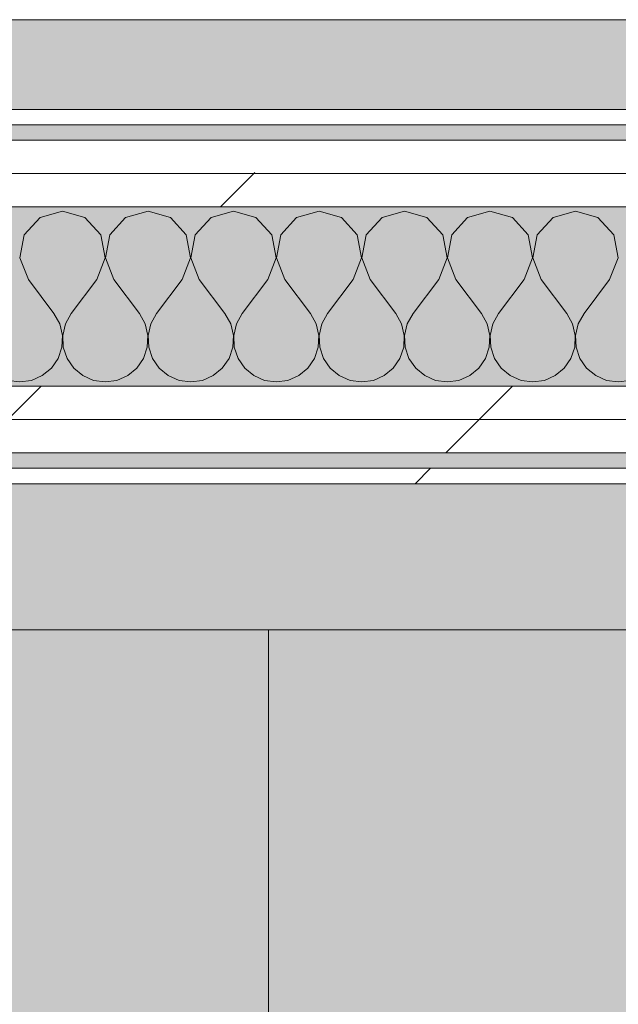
# Model space of a CAD drawing. Header units: millimetres. Extents: x -30280 to 19093, y -19284 to 4746.
# Tile 246 of 256: x 1333 to 1567, y -17468 to -17084. Entities that reach past the tile are written whole.
import ezdxf

# ---------------------------------------------------------------- set-up
doc = ezdxf.new("R2010")
doc.units = ezdxf.units.MM
doc.header["$MEASUREMENT"] = 0
doc.linetypes.add('Wipeout_Contour', pattern=[1000, 0, -1000])
for name, color, linetype in [('07_CR_Cel Ras pladur', 7, 'Continuous'), ('Nuevo_07_CR_Cel Ras armstrong', 7, 'Continuous'), ('Nuevo_12_FAÇ_Façana', 7, 'Continuous')]:
    doc.layers.add(name, color=color, linetype=linetype)
for name, color, linetype, lineweight, true_color in [('07_CR_Cel Ras pladur_Pluma_Nº__102', 7, 'Continuous', 5, 0xcccccc), ('Nuevo_07_CR_Cel Ras armstrong_Pluma_Nº__166', 7, 'Continuous', 13, 0x97cbff), ('Nuevo_12_FAÇ_Façana_Pluma_Nº__102', 7, 'Continuous', 5, 0xcccccc), ('Nuevo_12_FAÇ_Façana_Pluma_Nº__171', 171, 'Continuous', 13, 0xaaaaff), ('Nuevo_12_FAÇ_Façana_Pluma_Nº__177', 7, 'Continuous', 15, 0xf7e046)]:
    doc.layers.add(name, color=color, linetype=linetype, lineweight=lineweight, true_color=true_color)
doc.layers.add('Nuevo_07_CR_Cel Ras armstrong_Pluma_Nº__20', color=1, linetype='Continuous', lineweight=5)
doc.layers.add('Nuevo_12_FAÇ_Façana_Pluma_Nº__1', color=7, linetype='Continuous', lineweight=5)
pattern_1 = [(45, (0, 0), (-183.8478, 183.8478), [195, -65]), (45, (7e-14, 183.85), (-183.8478, 183.8478), [195, -65])]

# ---------------------------------------------------------------- blocks, each defined once
blk = doc.blocks.new('Forjado_314_1', base_point=(-20499.33, -19283.98))
at = {"layer": '07_CR_Cel Ras pladur_Pluma_Nº__102', "linetype": 'Continuous', "lineweight": 0, "true_color": 0x333333}
h = blk.add_hatch(color=250, dxfattribs=at)
h.paths.add_polyline_path([(-20499.33, -19283.98), (12128.89, -19283.98), (12128.89, -17083.98), (-20499.33, -17083.98)])
h.paths.add_polyline_path([(11630.3, -17321.98), (11630.3, -19121.98), (-20169.7, -19121.98), (-20169.7, -17321.98)], flags=0)
at = {"layer": '07_CR_Cel Ras pladur_Pluma_Nº__102', "color": 254, "linetype": 'Continuous', "lineweight": 5, "true_color": 0xcccccc, "flags": 128}
for points in [[(-20499.33, -19283.98), (12128.89, -19283.98), (12128.89, -17083.98), (-20499.33, -17083.98)], [(11630.3, -17321.98), (-20169.7, -17321.98), (-20169.7, -19121.98), (11630.3, -19121.98)]]:
    blk.add_lwpolyline(points, close=True, dxfattribs=at)
blk = doc.blocks.new('*X396')
at = {"layer": 'Nuevo_12_FAÇ_Façana_Pluma_Nº__102', "color": 254, "linetype": 'Continuous', "lineweight": 5, "true_color": 0xcccccc}
for p, q in [((1341.24, -17161.13), (1335.09, -17167.86)), ((1350, -17158.64), (1341.24, -17161.13)), ((1358.76, -17161.13), (1350, -17158.64)), ((1364.91, -17167.86), (1358.76, -17161.13)), ((1374.57, -17161.13), (1368.43, -17167.86)), ((1383.33, -17158.64), (1374.57, -17161.13)), ((1392.1, -17161.13), (1383.33, -17158.64)), ((1398.24, -17167.86), (1392.1, -17161.13)), ((1407.9, -17161.13), (1401.76, -17167.86)), ((1416.67, -17158.64), (1407.9, -17161.13)), ((1425.43, -17161.13), (1416.67, -17158.64)), ((1431.57, -17167.86), (1425.43, -17161.13)), ((1441.24, -17161.13), (1435.09, -17167.86)), ((1450, -17158.64), (1441.24, -17161.13)), ((1458.76, -17161.13), (1450, -17158.64)), ((1464.91, -17167.86), (1458.76, -17161.13)), ((1474.57, -17161.13), (1468.43, -17167.86)), ((1483.33, -17158.64), (1474.57, -17161.13)), ((1492.1, -17161.13), (1483.33, -17158.64)), ((1498.24, -17167.86), (1492.1, -17161.13)), ((1507.9, -17161.13), (1501.76, -17167.86)), ((1516.67, -17158.64), (1507.9, -17161.13)), ((1525.43, -17161.13), (1516.67, -17158.64)), ((1531.57, -17167.86), (1525.43, -17161.13)), ((1541.24, -17161.13), (1535.09, -17167.86)), ((1550, -17158.64), (1541.24, -17161.13)), ((1558.76, -17161.13), (1550, -17158.64)), ((1564.91, -17167.86), (1558.76, -17161.13)), ((1335.09, -17167.86), (1333.4, -17176.81)), ((1366.6, -17176.81), (1364.91, -17167.86)), ((1368.43, -17167.86), (1366.73, -17176.81)), ((1399.93, -17176.81), (1398.24, -17167.86)), ((1401.76, -17167.86), (1400.07, -17176.81)), ((1433.27, -17176.81), (1431.57, -17167.86)), ((1435.09, -17167.86), (1433.4, -17176.81)), ((1466.6, -17176.81), (1464.91, -17167.86)), ((1468.43, -17167.86), (1466.73, -17176.81)), ((1499.93, -17176.81), (1498.24, -17167.86)), ((1501.76, -17167.86), (1500.07, -17176.81)), ((1533.27, -17176.81), (1531.57, -17167.86)), ((1535.09, -17167.86), (1533.4, -17176.81)), ((1566.6, -17176.81), (1564.91, -17167.86)), ((1333.4, -17176.81), (1336.67, -17185.31)), ((1363.33, -17185.31), (1366.6, -17176.81)), ((1366.73, -17176.81), (1370, -17185.31)), ((1396.67, -17185.31), (1399.93, -17176.81)), ((1400.07, -17176.81), (1403.33, -17185.31)), ((1430, -17185.31), (1433.27, -17176.81)), ((1433.4, -17176.81), (1436.67, -17185.31)), ((1463.33, -17185.31), (1466.6, -17176.81)), ((1466.73, -17176.81), (1470, -17185.31)), ((1496.67, -17185.31), (1499.93, -17176.81)), ((1500.07, -17176.81), (1503.33, -17185.31)), ((1530, -17185.31), (1533.27, -17176.81)), ((1533.4, -17176.81), (1536.67, -17185.31)), ((1563.33, -17185.31), (1566.6, -17176.81)), ((1336.67, -17185.31), (1346.67, -17198.64)), ((1363.33, -17185.31), (1353.33, -17198.64)), ((1370, -17185.31), (1380, -17198.64)), ((1396.67, -17185.31), (1386.67, -17198.64)), ((1403.33, -17185.31), (1413.33, -17198.64)), ((1430, -17185.31), (1420, -17198.64)), ((1436.67, -17185.31), (1446.67, -17198.64)), ((1463.33, -17185.31), (1453.33, -17198.64)), ((1470, -17185.31), (1480, -17198.64)), ((1496.67, -17185.31), (1486.67, -17198.64)), ((1503.33, -17185.31), (1513.33, -17198.64)), ((1530, -17185.31), (1520, -17198.64)), ((1536.67, -17185.31), (1546.67, -17198.64)), ((1563.33, -17185.31), (1553.33, -17198.64)), ((1348.89, -17202.67), (1346.67, -17198.64)), ((1353.33, -17198.64), (1351.11, -17202.67)), ((1382.23, -17202.67), (1380, -17198.64)), ((1386.67, -17198.64), (1384.44, -17202.67)), ((1415.56, -17202.67), (1413.33, -17198.64)), ((1420, -17198.64), (1417.77, -17202.67)), ((1448.89, -17202.67), (1446.67, -17198.64)), ((1453.33, -17198.64), (1451.11, -17202.67)), ((1482.23, -17202.67), (1480, -17198.64)), ((1486.67, -17198.64), (1484.44, -17202.67)), ((1515.56, -17202.67), (1513.33, -17198.64)), ((1520, -17198.64), (1517.77, -17202.67)), ((1548.89, -17202.67), (1546.67, -17198.64)), ((1553.33, -17198.64), (1551.11, -17202.67)), ((1349.93, -17207.15), (1348.89, -17202.67)), ((1351.11, -17202.67), (1350.07, -17207.15)), ((1383.27, -17207.15), (1382.23, -17202.67)), ((1384.44, -17202.67), (1383.4, -17207.15)), ((1416.6, -17207.15), (1415.56, -17202.67)), ((1417.77, -17202.67), (1416.73, -17207.15)), ((1449.93, -17207.15), (1448.89, -17202.67)), ((1451.11, -17202.67), (1450.07, -17207.15)), ((1483.27, -17207.15), (1482.23, -17202.67)), ((1484.44, -17202.67), (1483.4, -17207.15)), ((1516.6, -17207.15), (1515.56, -17202.67)), ((1517.77, -17202.67), (1516.73, -17207.15)), ((1549.93, -17207.15), (1548.89, -17202.67)), ((1551.11, -17202.67), (1550.07, -17207.15)), ((1349.71, -17211.74), (1349.93, -17207.15)), ((1350.07, -17207.15), (1350.29, -17211.74)), ((1383.04, -17211.74), (1383.27, -17207.15)), ((1383.4, -17207.15), (1383.62, -17211.74)), ((1416.38, -17211.74), (1416.6, -17207.15)), ((1416.73, -17207.15), (1416.96, -17211.74)), ((1449.71, -17211.74), (1449.93, -17207.15)), ((1450.07, -17207.15), (1450.29, -17211.74)), ((1483.04, -17211.74), (1483.27, -17207.15)), ((1483.4, -17207.15), (1483.62, -17211.74)), ((1516.38, -17211.74), (1516.6, -17207.15)), ((1516.73, -17207.15), (1516.96, -17211.74)), ((1549.71, -17211.74), (1549.93, -17207.15)), ((1550.07, -17207.15), (1550.29, -17211.74)), ((1348.24, -17216.1), (1349.71, -17211.74)), ((1350.29, -17211.74), (1351.76, -17216.1)), ((1381.57, -17216.1), (1383.04, -17211.74)), ((1383.62, -17211.74), (1385.09, -17216.1)), ((1414.91, -17216.1), (1416.38, -17211.74)), ((1416.96, -17211.74), (1418.43, -17216.1)), ((1448.24, -17216.1), (1449.71, -17211.74)), ((1450.29, -17211.74), (1451.76, -17216.1)), ((1481.57, -17216.1), (1483.04, -17211.74)), ((1483.62, -17211.74), (1485.09, -17216.1)), ((1514.91, -17216.1), (1516.38, -17211.74)), ((1516.96, -17211.74), (1518.43, -17216.1)), ((1548.24, -17216.1), (1549.71, -17211.74)), ((1550.29, -17211.74), (1551.76, -17216.1)), ((1345.64, -17219.89), (1348.24, -17216.1)), ((1351.76, -17216.1), (1354.36, -17219.89)), ((1378.97, -17219.89), (1381.57, -17216.1)), ((1385.09, -17216.1), (1387.7, -17219.89)), ((1412.3, -17219.89), (1414.91, -17216.1)), ((1418.43, -17216.1), (1421.03, -17219.89)), ((1445.64, -17219.89), (1448.24, -17216.1)), ((1451.76, -17216.1), (1454.36, -17219.89)), ((1478.97, -17219.89), (1481.57, -17216.1)), ((1485.09, -17216.1), (1487.7, -17219.89)), ((1512.3, -17219.89), (1514.91, -17216.1)), ((1518.43, -17216.1), (1521.03, -17219.89)), ((1545.64, -17219.89), (1548.24, -17216.1)), ((1551.76, -17216.1), (1554.36, -17219.89)), ((1337.89, -17224.67), (1342.1, -17222.82)), ((1342.1, -17222.82), (1345.64, -17219.89)), ((1354.36, -17219.89), (1357.9, -17222.82)), ((1357.9, -17222.82), (1362.11, -17224.67)), ((1371.22, -17224.67), (1375.43, -17222.82)), ((1375.43, -17222.82), (1378.97, -17219.89)), ((1387.7, -17219.89), (1391.24, -17222.82)), ((1391.24, -17222.82), (1395.45, -17224.67)), ((1404.55, -17224.67), (1408.76, -17222.82)), ((1408.76, -17222.82), (1412.3, -17219.89)), ((1421.03, -17219.89), (1424.57, -17222.82)), ((1424.57, -17222.82), (1428.78, -17224.67)), ((1437.89, -17224.67), (1442.1, -17222.82)), ((1442.1, -17222.82), (1445.64, -17219.89)), ((1454.36, -17219.89), (1457.9, -17222.82)), ((1457.9, -17222.82), (1462.11, -17224.67)), ((1471.22, -17224.67), (1475.43, -17222.82)), ((1475.43, -17222.82), (1478.97, -17219.89)), ((1487.7, -17219.89), (1491.24, -17222.82)), ((1491.24, -17222.82), (1495.45, -17224.67)), ((1504.55, -17224.67), (1508.76, -17222.82)), ((1508.76, -17222.82), (1512.3, -17219.89)), ((1521.03, -17219.89), (1524.57, -17222.82)), ((1524.57, -17222.82), (1528.78, -17224.67)), ((1537.89, -17224.67), (1542.1, -17222.82)), ((1542.1, -17222.82), (1545.64, -17219.89)), ((1554.36, -17219.89), (1557.9, -17222.82)), ((1557.9, -17222.82), (1562.11, -17224.67)), ((1328.78, -17224.67), (1333.33, -17225.31)), ((1333.33, -17225.31), (1337.89, -17224.67)), ((1362.11, -17224.67), (1366.67, -17225.31)), ((1366.67, -17225.31), (1371.22, -17224.67)), ((1395.45, -17224.67), (1400, -17225.31)), ((1400, -17225.31), (1404.55, -17224.67)), ((1428.78, -17224.67), (1433.33, -17225.31)), ((1433.33, -17225.31), (1437.89, -17224.67)), ((1462.11, -17224.67), (1466.67, -17225.31)), ((1466.67, -17225.31), (1471.22, -17224.67)), ((1495.45, -17224.67), (1500, -17225.31)), ((1500, -17225.31), (1504.55, -17224.67)), ((1528.78, -17224.67), (1533.33, -17225.31)), ((1533.33, -17225.31), (1537.89, -17224.67)), ((1562.11, -17224.67), (1566.67, -17225.31)), ((1566.67, -17225.31), (1571.22, -17224.67))]:
    blk.add_line(p, q, dxfattribs=at)
blk = doc.blocks.new('Muro_60_1', base_point=(5828.89, -17264.98))
at = {"color": 254, "linetype": 'Wipeout_Contour', "lineweight": 0, "ltscale": 68961.735356}
blk.add_wipeout([(1128.89, -17124.98), (2622.91, -17124.98), (2622.91, -17118.98), (1128.89, -17118.98)], dxfattribs=at).dxf.layer = 'Nuevo_12_FAÇ_Façana'
at = {"color": 254, "linetype": 'Wipeout_Contour', "lineweight": 0, "ltscale": 69025.38123}
blk.add_wipeout([(1116.89, -17143.98), (2634.91, -17143.98), (2634.91, -17130.98), (1116.89, -17130.98)], dxfattribs=at).dxf.layer = 'Nuevo_12_FAÇ_Façana'
at = {"color": 254, "linetype": 'Wipeout_Contour', "lineweight": 0, "ltscale": 69742.432847}
blk.add_wipeout([(778.89, -17258.98), (778.89, -17264.98), (3389.84, -17264.98), (3389.84, -17258.98)], dxfattribs=at).dxf.layer = 'Nuevo_12_FAÇ_Façana'
at = {"layer": 'Nuevo_12_FAÇ_Façana_Pluma_Nº__171', "linetype": 'Continuous', "lineweight": 13, "true_color": 0xaaaaff}
h = blk.add_hatch(dxfattribs=at)
h.set_pattern_fill('Panellat_HPL_0001', color=161, style=0, pattern_type=2)
h.set_pattern_definition(pattern_1)
h.paths.add_polyline_path([(1128.89, -17124.98), (2622.91, -17124.98), (2622.91, -17118.98), (1128.89, -17118.98)])
h = blk.add_hatch(dxfattribs=at)
h.set_pattern_fill('Panellat_HPL_0001', color=161, style=0, pattern_type=2)
h.set_pattern_definition(pattern_1)
h.paths.add_polyline_path([(778.89, -17258.98), (778.89, -17264.98), (3389.84, -17264.98), (3389.84, -17258.98)])
at = {"layer": 'Nuevo_12_FAÇ_Façana_Pluma_Nº__177', "linetype": 'Continuous', "lineweight": 15, "true_color": 0xf7e046}
h = blk.add_hatch(dxfattribs=at)
h.set_pattern_fill('Panellat_HPL_0001', color=53, style=0, pattern_type=2)
h.set_pattern_definition(pattern_1)
h.paths.add_polyline_path([(1116.89, -17143.98), (2634.91, -17143.98), (2634.91, -17130.98), (1116.89, -17130.98)])
at = {"layer": 'Nuevo_12_FAÇ_Façana_Pluma_Nº__1', "color": 7, "linetype": 'Continuous', "lineweight": 5}
for p, q in [((2628.91, -17124.98), (1122.89, -17124.98)), ((2634.91, -17130.98), (1116.89, -17130.98)), ((3389.84, -17258.98), (778.89, -17258.98))]:
    blk.add_line(p, q, dxfattribs=at)
at = {"layer": 'Nuevo_12_FAÇ_Façana_Pluma_Nº__1', "color": 7, "linetype": 'Continuous', "lineweight": 5, "flags": 128}
for points in [[(2622.91, -17118.98), (1128.89, -17118.98)], [(778.89, -17264.98), (3389.84, -17264.98)]]:
    blk.add_lwpolyline(points, dxfattribs=at)
at = {"color": 254, "linetype": 'Wipeout_Contour', "lineweight": 0, "ltscale": 69079.302504}
blk.add_wipeout([(1103.89, -17156.98), (2647.91, -17156.98), (2647.91, -17143.98), (1103.89, -17143.98)], dxfattribs=at).dxf.layer = 'Nuevo_12_FAÇ_Façana'
at = {"layer": 'Nuevo_12_FAÇ_Façana_Pluma_Nº__177', "linetype": 'Continuous', "lineweight": 15, "true_color": 0xf7e046}
h = blk.add_hatch(dxfattribs=at)
h.set_pattern_fill('Panellat_HPL_0001', color=53, style=0, pattern_type=2)
h.set_pattern_definition(pattern_1)
h.paths.add_polyline_path([(1103.89, -17156.98), (2647.91, -17156.98), (2647.91, -17143.98), (1103.89, -17143.98)])
at = {"layer": 'Nuevo_12_FAÇ_Façana_Pluma_Nº__1', "color": 7, "linetype": 'Continuous', "lineweight": 5}
for p, q in [((2647.91, -17143.98), (1103.89, -17143.98)), ((2660.91, -17156.98), (1103.89, -17156.98))]:
    blk.add_line(p, q, dxfattribs=at)
at = {"layer": 'Nuevo_12_FAÇ_Façana', "color": 7, "lineweight": 20}
blk.add_blockref('*X396', (0, 0), dxfattribs=at)
at = {"color": 254, "linetype": 'Wipeout_Contour', "lineweight": 0, "ltscale": 69629.560985}
blk.add_wipeout([(778.89, -17226.98), (778.89, -17239.98), (3389.84, -17239.98), (3389.84, -17226.98)], dxfattribs=at).dxf.layer = 'Nuevo_12_FAÇ_Façana'
at = {"layer": 'Nuevo_12_FAÇ_Façana_Pluma_Nº__177', "linetype": 'Continuous', "lineweight": 15, "true_color": 0xf7e046}
h = blk.add_hatch(dxfattribs=at)
h.set_pattern_fill('Panellat_HPL_0001', color=53, style=0, pattern_type=2)
h.set_pattern_definition(pattern_1)
h.paths.add_polyline_path([(778.89, -17226.98), (778.89, -17239.98), (3389.84, -17239.98), (3389.84, -17226.98)])
at = {"layer": 'Nuevo_12_FAÇ_Façana_Pluma_Nº__1', "color": 7, "linetype": 'Continuous', "lineweight": 5}
blk.add_line((3389.84, -17226.98), (778.89, -17226.98), dxfattribs=at)
at = {"color": 254, "linetype": 'Wipeout_Contour', "lineweight": 0, "ltscale": 69681.046029}
blk.add_wipeout([(778.89, -17239.98), (778.89, -17252.98), (3389.84, -17252.98), (3389.84, -17239.98)], dxfattribs=at).dxf.layer = 'Nuevo_12_FAÇ_Façana'
at = {"layer": 'Nuevo_12_FAÇ_Façana_Pluma_Nº__177', "linetype": 'Continuous', "lineweight": 15, "true_color": 0xf7e046}
h = blk.add_hatch(dxfattribs=at)
h.set_pattern_fill('Panellat_HPL_0001', color=53, style=0, pattern_type=2)
h.set_pattern_definition(pattern_1)
h.paths.add_polyline_path([(778.89, -17239.98), (778.89, -17252.98), (3389.84, -17252.98), (3389.84, -17239.98)])
at = {"layer": 'Nuevo_12_FAÇ_Façana_Pluma_Nº__1', "color": 7, "linetype": 'Continuous', "lineweight": 5}
for p, q in [((3389.84, -17239.98), (778.89, -17239.98)), ((3389.84, -17252.98), (778.89, -17252.98))]:
    blk.add_line(p, q, dxfattribs=at)
blk = doc.blocks.new('Forjado_547_1', base_point=(830.3, -17921.98))
at = {"layer": 'Nuevo_07_CR_Cel Ras armstrong_Pluma_Nº__166', "linetype": 'Continuous', "lineweight": 0, "true_color": 0x25323f}
blk.add_hatch(color=169, dxfattribs=at).paths.add_polyline_path([(830.3, -17921.98), (1430.3, -17921.98), (1430.3, -17321.98), (830.3, -17321.98)])
at = {"layer": 'Nuevo_07_CR_Cel Ras armstrong_Pluma_Nº__20', "color": 1, "linetype": 'Continuous', "lineweight": 5, "flags": 128}
blk.add_lwpolyline([(830.3, -17921.98), (1430.3, -17921.98), (1430.3, -17321.98), (830.3, -17321.98)], close=True, dxfattribs=at)
blk = doc.blocks.new('Forjado_550_1', base_point=(1430.3, -17921.98))
at = {"layer": 'Nuevo_07_CR_Cel Ras armstrong_Pluma_Nº__166', "linetype": 'Continuous', "lineweight": 0, "true_color": 0x25323f}
blk.add_hatch(color=169, dxfattribs=at).paths.add_polyline_path([(1430.3, -17921.98), (2030.3, -17921.98), (2030.3, -17321.98), (1430.3, -17321.98)])
at = {"layer": 'Nuevo_07_CR_Cel Ras armstrong_Pluma_Nº__20', "color": 1, "linetype": 'Continuous', "lineweight": 5, "flags": 128}
blk.add_lwpolyline([(1430.3, -17921.98), (2030.3, -17921.98), (2030.3, -17321.98), (1430.3, -17321.98)], close=True, dxfattribs=at)

msp = doc.modelspace()

# ---------------------------------------------------------------- block references
at = {"layer": '07_CR_Cel Ras pladur', "color": 254, "linetype": 'Continuous', "lineweight": 5, "true_color": 0xcccccc}
msp.add_blockref('Forjado_314_1', (-20499.33, -19283.98), dxfattribs=at)

# ---------------------------------------------------------------- next in the draw order: block references
at = {"layer": 'Nuevo_12_FAÇ_Façana', "color": 7, "lineweight": 20}
msp.add_blockref('Muro_60_1', (5828.89, -17264.98), dxfattribs=at)

# ---------------------------------------------------------------- next in the draw order: block references
at = {"layer": 'Nuevo_07_CR_Cel Ras armstrong', "color": 1, "linetype": 'Continuous', "lineweight": 5}
for name, p in [('Forjado_547_1', (830.3, -17921.98)), ('Forjado_550_1', (1430.3, -17921.98))]:
    msp.add_blockref(name, p, dxfattribs=at)

doc.saveas('drawing.dxf')
